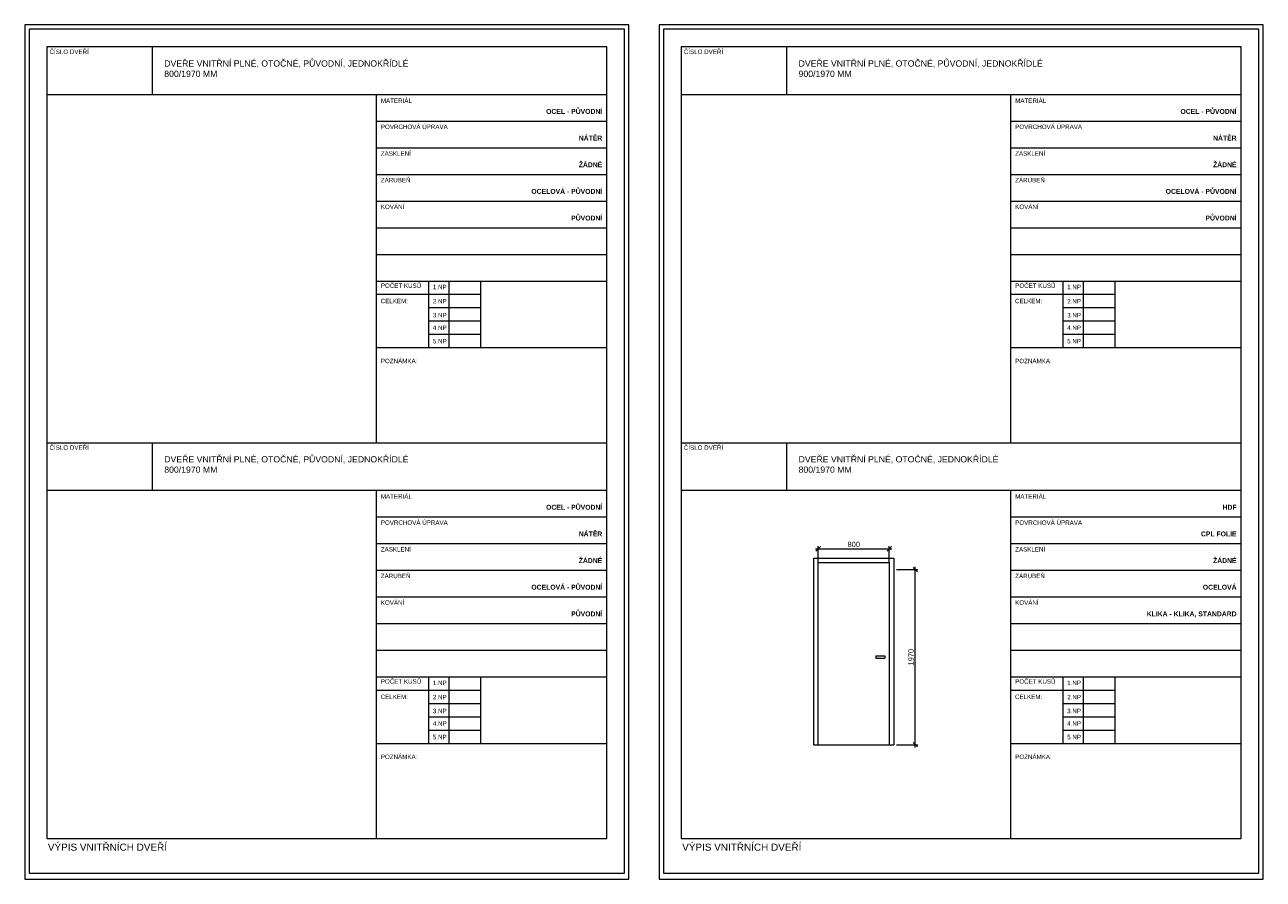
# Model space of a CAD drawing. Header units: millimetres. Extents: x 1370 to 200126, y -9734 to 86273.
# Tile 7 of 23: x 28673 to 42613, y 35476 to 45093. Entities that reach past the tile are written whole.
import ezdxf

# ---------------------------------------------------------------- set-up
doc = ezdxf.new("R2010")
doc.units = ezdxf.units.MM
doc.layers.get('0').update_dxf_attribs({"plot": 0})
doc.layers.add('000_NETISK', color=32, linetype='Continuous', lineweight=9, plot=False)
for name, color, linetype, lineweight in [('01_STAV_DVERE', 21, 'Continuous', 9), ('01_STAV_popis100', 4, 'Continuous', 13), ('AA_DVEŘE VNITŘNÍ', 21, 'Continuous', 15), ('AA_KOTY', 4, 'Continuous', 13), ('AA_POPIS', 7, 'Continuous', 13)]:
    doc.layers.add(name, color=color, linetype=linetype, lineweight=lineweight)
doc.styles.add('5.0 M50', font='arial.ttf', dxfattribs={"height": 250})
doc.styles.add('KCA', font='arial.ttf')
doc.styles.get("Standard").update_dxf_attribs({"font": 'arial.ttf'})
doc.dimstyles.new('AS20', dxfattribs={"dimtxt": 60, "dimasz": 50, "dimexe": 30, "dimexo": 30, "dimgap": 20, "dimtad": 0, "dimdec": 0, "dimrnd": 5, "dimdsep": 46, "dimtxsty": 'KCA', "dimblk1": 'OBLIQUE', "dimblk2": 'OBLIQUE', "dimsah": 1, "dimcen": 100, "dimdle": 30, "dimclrd": 256, "dimclre": 256, "dimclrt": 256, "dimadec": 0, "dimazin": 0, "dimtfac": 0.8, "dimtdec": 0, "dimtix": 1, "dimtmove": 1, "dimatfit": 0, "dimldrblk": 'OPEN', "dimfxl": 1, "dimtvp": 0.8, "dimtolj": 1, "dimlwd": -1, "dimlwe": -1, "dimarcsym": 0})

# ---------------------------------------------------------------- blocks, each defined once
blk = doc.blocks.new('_OBLIQUE')
at = {"color": 0, "linetype": 'ByBlock'}
blk.add_line((-0.5, -0.5), (0.5, 0.5), dxfattribs=at)
blk = doc.blocks.new('*D72')
at = {"layer": 'AA_KOTY', "transparency": 16777216}
for p, q in [((38484, 38960), (38727, 38960)), ((38697, 36960), (38697, 38990)), ((38484, 36990), (38727, 36990))]:
    blk.add_line(p, q, dxfattribs=at)
at = {"layer": 'Defpoints', "color": 0, "transparency": 16777216}
for p in [(38454, 38960), (38697, 38960), (38454, 36990)]:
    blk.add_point(p, dxfattribs=at)
at = {"layer": 'AA_KOTY', "transparency": 16777216, "xscale": 50, "yscale": 50, "zscale": 50}
for p, rotation in [((38697, 38960), 90), ((38697, 36990), 270)]:
    blk.add_blockref('_OBLIQUE', p, dxfattribs=dict(at, rotation=rotation))
at = {"layer": 'AA_KOTY', "transparency": 16777216, "insert": (38648, 37975), "char_height": 60, "attachment_point": 5, "rotation": 90, "style": 'KCA'}
blk.add_mtext('\\A1;1970', dxfattribs=at)
blk = doc.blocks.new('_OPEN')
at = {"color": 0, "linetype": 'ByBlock'}
for p, q in [((-1, 0.17), (0, 0)), ((0, 0), (-1, -0.17)), ((0, 0), (-1, 0))]:
    blk.add_line(p, q, dxfattribs=at)
blk = doc.blocks.new('*U46')
at = {"layer": '01_STAV_DVERE', "color": 0, "linetype": 'ByBlock', "lineweight": -2}
for p, q in [((0, 0), (0, 2100)), ((0, 2100), (900, 2100)), ((900, 2100), (900, 0)), ((50, 0), (50, 2050)), ((50, 2050), (850, 2050)), ((850, 2050), (850, 0)), ((700, 1000), (700, 975)), ((700, 1000), (800, 1000)), ((800, 1000), (800, 975)), ((700, 975), (800, 975)), ((0, 0), (900, 0))]:
    blk.add_line(p, q, dxfattribs=at)
blk = doc.blocks.new('*D73')
at = {"layer": 'AA_KOTY', "transparency": 16777216}
for p, q in [((37574, 39194), (38434, 39194)), ((37604, 39040), (37604, 39224)), ((38404, 39040), (38404, 39224))]:
    blk.add_line(p, q, dxfattribs=at)
at = {"layer": 'Defpoints', "color": 0, "transparency": 16777216}
for p in [(38404, 39194), (37604, 39010), (38404, 39010)]:
    blk.add_point(p, dxfattribs=at)
at = {"layer": 'AA_KOTY', "transparency": 16777216, "xscale": 50, "yscale": 50, "zscale": 50, "rotation": 180}
blk.add_blockref('_OBLIQUE', (37604, 39194), dxfattribs=at)
at = {"layer": 'AA_KOTY', "transparency": 16777216, "xscale": 50, "yscale": 50, "zscale": 50}
blk.add_blockref('_OBLIQUE', (38404, 39194), dxfattribs=at)
at = {"layer": 'AA_KOTY', "transparency": 16777216, "insert": (38004, 39244), "char_height": 60, "attachment_point": 5, "style": 'KCA'}
blk.add_mtext('\\A1;800', dxfattribs=at)

msp = doc.modelspace()

# ---------------------------------------------------------------- linework, layer by layer
at = {"layer": '000_NETISK', "color": 7, "ltscale": 1000}
for points in [[(28673, 45092.9), (28673, 35475.7), (35473, 35475.7), (35473, 45092.9)], [(28673, 35475.7), (35473, 35475.7), (35473, 45092.9), (28673, 45092.9)], [(28723, 45042.9), (28723, 35543.3), (35423, 35543.3), (35423, 45042.9)], [(35813, 45092.9), (35813, 35475.7), (42613, 35475.7), (42613, 45092.9)], [(35813, 35475.7), (42613, 35475.7), (42613, 45092.9), (35813, 45092.9)], [(35863, 45042.9), (35863, 35543.3), (42563, 35543.3), (42563, 45042.9)]]:
    msp.add_lwpolyline(points, close=True, dxfattribs=at)
at = {"layer": '01_STAV_popis100', "color": 7, "ltscale": 1000}
for p, q in [((30108, 44842.9), (30108, 44308.9)), ((37248, 44842.9), (37248, 44308.9)), ((28923, 44308.9), (35223, 44308.9)), ((32630, 44308.9), (32630, 40385.4)), ((36063, 44308.9), (42363, 44308.9)), ((39770, 44308.9), (39770, 40385.4)), ((32630, 44008.9), (35223, 44008.9)), ((39770, 44008.9), (42363, 44008.9)), ((32630, 43708.9), (35223, 43708.9)), ((39770, 43708.9), (42363, 43708.9)), ((32630, 43408.9), (35223, 43408.9)), ((39770, 43408.9), (42363, 43408.9)), ((32630, 43108.9), (35223, 43108.9)), ((39770, 43108.9), (42363, 43108.9)), ((32630, 42808.9), (35223, 42808.9)), ((39770, 42808.9), (42363, 42808.9)), ((32630, 42508.9), (35223, 42508.9)), ((39770, 42508.9), (42363, 42508.9)), ((32630, 42208.9), (35223, 42208.9)), ((33215.5, 42208.9), (33215.5, 41458.9)), ((33445, 42208.9), (33445, 41458.9)), ((33801, 42208.9), (33801, 41458.9)), ((39770, 42208.9), (42363, 42208.9)), ((40355.5, 42208.9), (40355.5, 41458.9)), ((40585, 42208.9), (40585, 41458.9)), ((40941, 42208.9), (40941, 41458.9)), ((32630, 42058.9), (33801, 42058.9)), ((39770, 42058.9), (40941, 42058.9)), ((33215.5, 41908.9), (33801, 41908.9)), ((40355.5, 41908.9), (40941, 41908.9)), ((33215.5, 41758.9), (33801, 41758.9)), ((40355.5, 41758.9), (40941, 41758.9)), ((33215.5, 41608.9), (33801, 41608.9)), ((40355.5, 41608.9), (40941, 41608.9)), ((32630, 41458.9), (35223, 41458.9)), ((39770, 41458.9), (42363, 41458.9)), ((28923, 40387.9), (35223, 40387.9)), ((30108, 40387.9), (30108, 39853.9)), ((36063, 40387.9), (42363, 40387.9)), ((37248, 40387.9), (37248, 39853.9)), ((28923, 39853.9), (35223, 39853.9)), ((32630, 39853.9), (32630, 35930.4)), ((36063, 39853.9), (42363, 39853.9)), ((39770, 39853.9), (39770, 35930.4)), ((32630, 39553.9), (35223, 39553.9)), ((32630, 39553.9), (35223, 39553.9)), ((39770, 39553.9), (42363, 39553.9)), ((39770, 39553.9), (42363, 39553.9)), ((32630, 39253.9), (35223, 39253.9)), ((32630, 39253.9), (35223, 39253.9)), ((39770, 39253.9), (42363, 39253.9)), ((39770, 39253.9), (42363, 39253.9)), ((32630, 38953.9), (35223, 38953.9)), ((32630, 38953.9), (35223, 38953.9)), ((39770, 38953.9), (42363, 38953.9)), ((39770, 38953.9), (42363, 38953.9)), ((32630, 38653.9), (35223, 38653.9)), ((32630, 38653.9), (35223, 38653.9)), ((39770, 38653.9), (42363, 38653.9)), ((39770, 38653.9), (42363, 38653.9)), ((32630, 38353.9), (35223, 38353.9)), ((32630, 38353.9), (35223, 38353.9)), ((39770, 38353.9), (42363, 38353.9)), ((39770, 38353.9), (42363, 38353.9)), ((32630, 38053.9), (35223, 38053.9)), ((32630, 38053.9), (35223, 38053.9)), ((39770, 38053.9), (42363, 38053.9)), ((39770, 38053.9), (42363, 38053.9)), ((32630, 37753.9), (35223, 37753.9)), ((32630, 37753.9), (35223, 37753.9)), ((33215.5, 37753.9), (33215.5, 37003.9)), ((33215.5, 37753.9), (33215.5, 37003.9)), ((33445, 37753.9), (33445, 37003.9)), ((33445, 37753.9), (33445, 37003.9)), ((33801, 37753.9), (33801, 37003.9)), ((33801, 37753.9), (33801, 37003.9)), ((39770, 37753.9), (42363, 37753.9)), ((39770, 37753.9), (42363, 37753.9)), ((40355.5, 37753.9), (40355.5, 37003.9)), ((40355.5, 37753.9), (40355.5, 37003.9)), ((40585, 37753.9), (40585, 37003.9)), ((40585, 37753.9), (40585, 37003.9)), ((40941, 37753.9), (40941, 37003.9)), ((40941, 37753.9), (40941, 37003.9)), ((32630, 37603.9), (33801, 37603.9)), ((32630, 37603.9), (33801, 37603.9)), ((39770, 37603.9), (40941, 37603.9)), ((39770, 37603.9), (40941, 37603.9)), ((33215.5, 37453.9), (33801, 37453.9)), ((33215.5, 37453.9), (33801, 37453.9)), ((40355.5, 37453.9), (40941, 37453.9)), ((40355.5, 37453.9), (40941, 37453.9)), ((33215.5, 37303.9), (33801, 37303.9)), ((33215.5, 37303.9), (33801, 37303.9)), ((40355.5, 37303.9), (40941, 37303.9)), ((40355.5, 37303.9), (40941, 37303.9)), ((33215.5, 37153.9), (33801, 37153.9)), ((33215.5, 37153.9), (33801, 37153.9)), ((40355.5, 37153.9), (40941, 37153.9)), ((40355.5, 37153.9), (40941, 37153.9)), ((32630, 37003.9), (35223, 37003.9)), ((32630, 37003.9), (35223, 37003.9)), ((39770, 37003.9), (42363, 37003.9)), ((39770, 37003.9), (42363, 37003.9))]:
    msp.add_line(p, q, dxfattribs=at)
for points in [[(28923, 44842.9), (28923, 35932.9), (35223, 35932.9), (35223, 44842.9)], [(36063, 44842.9), (36063, 35932.9), (42363, 35932.9), (42363, 44842.9)]]:
    msp.add_lwpolyline(points, close=True, dxfattribs=at)

# ---------------------------------------------------------------- block references
at = {"layer": 'AA_DVEŘE VNITŘNÍ', "color": 7}
msp.add_blockref('*U46', (37554.1, 36990.1), dxfattribs=at)

# ---------------------------------------------------------------- texts
at = {"layer": 'AA_POPIS', "color": 7, "attachment_point": 1, "rotation": 359.99437, "style": '5.0 M50'}
for s, width, heights, insert, char_height in [('\\A1;ČÍSLO DVEŘÍ', 1156.466, [0], (28951.5, 44813.8), 50), ('\\A1;ČÍSLO DVEŘÍ', 1156.466, [0], (36091.5, 44813.8), 50), ('\\A1;DVEŘE VNITŘNÍ PLNÉ, OTOČNÉ, PŮVODNÍ, JEDNOKŘÍDLÉ\\P800/1970 MM', 3185.769, [0], (30243.2, 44692.3), 70), ('\\A1;DVEŘE VNITŘNÍ PLNÉ, OTOČNÉ, PŮVODNÍ, JEDNOKŘÍDLÉ\\P900/1970 MM', 3185.769, [0], (37383.2, 44692.3), 70), ('MATERIÁL', 672.312, [0], (32681, 44263.9), 50), ('MATERIÁL', 672.312, [0], (39821, 44263.9), 50), ('POVRCHOVÁ ÚPRAVA', 1088.492, [0], (32681, 43969.4), 50), ('POVRCHOVÁ ÚPRAVA', 1088.492, [0], (39821, 43969.4), 50), ('ZASKLENÍ', 672.312, [0], (32681, 43669.4), 50), ('ZASKLENÍ', 672.312, [0], (39821, 43669.4), 50), ('ZÁRUBEŇ', 942.754, [0], (32681, 43369.4), 50), ('ZÁRUBEŇ', 942.754, [0], (39821, 43369.4), 50), ('KOVÁNÍ', 942.754, [0], (32681, 43069.4), 50), ('KOVÁNÍ', 942.754, [0], (39821, 43069.4), 50), ('POČET KUSŮ', 942.754, [0], (32681, 42181.4), 50), ('1.NP', 942.754, [0], (33266.5, 42165.9), 50), ('\\pi166.95;1', 356, [60.2], (26305, 42170.8), 60), ('POČET KUSŮ', 942.754, [0], (39821, 42181.4), 50), ('1.NP', 942.754, [0], (40406.5, 42165.9), 50), ('CELKEM:', 942.754, [0], (32679, 42009), 50), ('2.NP', 942.754, [0], (33266.5, 42005.8), 50), ('CELKEM:', 942.754, [0], (39819, 42009), 50), ('2.NP', 942.754, [0], (40406.5, 42005.8), 50), ('3.NP', 942.754, [0], (33266.5, 41849.4), 50), ('3.NP', 942.754, [0], (40406.5, 41849.4), 50), ('4.NP', 942.754, [0], (33266.5, 41707.8), 50), ('4.NP', 942.754, [0], (40406.5, 41707.8), 50), ('\\pi281.7;1', 585.5, [0], (25490, 41706.4), 60), ('5.NP', 942.754, [0], (33266.5, 41556.1), 50), ('5.NP', 942.754, [0], (40406.5, 41556.1), 50), ('POZNÁMKA:', 942.754, [0], (32681, 41333.6), 50), ('POZNÁMKA:', 942.754, [0], (39821, 41333.6), 50), ('\\A1;ČÍSLO DVEŘÍ', 1156.466, [0], (28951.5, 40358.8), 50), ('\\A1;ČÍSLO DVEŘÍ', 1156.466, [0], (36091.5, 40358.8), 50), ('\\A1;DVEŘE VNITŘNÍ PLNÉ, OTOČNÉ, PŮVODNÍ, JEDNOKŘÍDLÉ\\P800/1970 MM', 3185.769, [0], (30243.2, 40237.3), 70), ('\\A1;DVEŘE VNITŘNÍ PLNÉ, OTOČNÉ, JEDNOKŘÍDLÉ\\P800/1970 MM', 3185.769, [0], (37383.2, 40237.3), 70), ('MATERIÁL', 672.312, [0], (32681, 39808.9), 50), ('MATERIÁL', 672.312, [0], (39821, 39808.9), 50), ('POVRCHOVÁ ÚPRAVA', 1088.492, [0], (32681, 39514.4), 50), ('POVRCHOVÁ ÚPRAVA', 1088.492, [0], (39821, 39514.4), 50), ('ZASKLENÍ', 672.312, [0], (32681, 39214.4), 50), ('ZASKLENÍ', 672.312, [0], (39821, 39214.4), 50), ('ZÁRUBEŇ', 942.754, [0], (32681, 38914.4), 50), ('ZÁRUBEŇ', 942.754, [0], (39821, 38914.4), 50), ('KOVÁNÍ', 942.754, [0], (32681, 38614.4), 50), ('KOVÁNÍ', 942.754, [0], (39821, 38614.4), 50), ('POČET KUSŮ', 942.754, [0], (32681, 37726.4), 50), ('1.NP', 942.754, [0], (33266.5, 37710.9), 50), ('\\pi166.95;1', 356, [60.2], (26305, 37715.8), 60), ('POČET KUSŮ', 942.754, [0], (39821, 37726.4), 50), ('1.NP', 942.754, [0], (40406.5, 37710.9), 50), ('CELKEM:', 942.754, [0], (32679, 37554), 50), ('2.NP', 942.754, [0], (33266.5, 37550.8), 50), ('CELKEM:', 942.754, [0], (39819, 37554), 50), ('2.NP', 942.754, [0], (40406.5, 37550.8), 50), ('3.NP', 942.754, [0], (33266.5, 37394.4), 50), ('3.NP', 942.754, [0], (40406.5, 37394.4), 50), ('4.NP', 942.754, [0], (33266.5, 37252.8), 50), ('4.NP', 942.754, [0], (40406.5, 37252.8), 50), ('\\pi281.7;1', 585.5, [0], (25490, 37251.4), 60), ('5.NP', 942.754, [0], (33266.5, 37101.1), 50), ('5.NP', 942.754, [0], (40406.5, 37101.1), 50), ('POZNÁMKA:', 942.754, [0], (32681, 36878.6), 50), ('POZNÁMKA:', 942.754, [0], (39821, 36878.6), 50), ('VÝPIS VNITŘNÍCH DVEŘÍ', 1635, [0], (28933, 35876.5), 80), ('VÝPIS VNITŘNÍCH DVEŘÍ', 1635, [0], (36073, 35876.5), 80)]:
    msp.add_mtext_dynamic_manual_height_columns(s, width=width, gutter_width=1250, heights=heights, dxfattribs=dict(at, insert=insert, char_height=char_height))
at = {"layer": 'AA_POPIS', "color": 7, "char_height": 55, "attachment_point": 3, "rotation": 359.99437}
for s, insert in [('\\pt1155;{\\fArial|b1|i0|c238|p34;OCEL - PŮVODNÍ}', (35173, 44144.9)), ('\\pt1155;{\\fArial|b1|i0|c238|p34;OCEL - PŮVODNÍ}', (42313, 44144.9)), ('\\pt1155;{\\fArial|b1|i0|c238|p34;NÁTĚR}', (35173, 43844.9)), ('\\pt1155;{\\fArial|b1|i0|c238|p34;NÁTĚR}', (42313, 43844.9)), ('\\pt1155;{\\fArial|b1|i0|c238|p34;ŽÁDNÉ}', (35173, 43544.9)), ('\\pt1155;{\\fArial|b1|i0|c238|p34;ŽÁDNÉ}', (42313, 43544.9)), ('\\pt1155;{\\fArial|b1|i0|c238|p34;OCELOVÁ - PŮVODNÍ}', (35173, 43244.9)), ('\\pt1155;{\\fArial|b1|i0|c238|p34;OCELOVÁ - PŮVODNÍ}', (42313, 43244.9)), ('\\pt1155;{\\fArial|b1|i0|c238|p34;PŮVODNÍ}', (35173, 42944.9)), ('\\pt1155;{\\fArial|b1|i0|c238|p34;PŮVODNÍ}', (42313, 42944.9)), ('\\pt1155;{\\fArial|b1|i0|c238|p34;OCEL - PŮVODNÍ}', (35173, 39689.9)), ('\\pt1155;{\\fArial|b1|i0|c238|p34;HDF}', (42313, 39689.9)), ('\\pt1155;{\\fArial|b1|i0|c238|p34;NÁTĚR}', (35173, 39389.9)), ('\\pt1155;{\\fArial|b1|i0|c238|p34;CPL FOLIE}', (42313, 39389.9)), ('\\pt1155;{\\fArial|b1|i0|c238|p34;ŽÁDNÉ}', (35173, 39089.9)), ('\\pt1155;{\\fArial|b1|i0|c238|p34;ŽÁDNÉ}', (42313, 39089.9)), ('\\pt1155;{\\fArial|b1|i0|c238|p34;OCELOVÁ - PŮVODNÍ}', (35173, 38789.9)), ('\\pt1155;{\\fArial|b1|i0|c238|p34;OCELOVÁ }', (42313, 38789.9)), ('\\pt1155;{\\fArial|b1|i0|c238|p34;PŮVODNÍ}', (35173, 38489.9)), ('\\pt1155;{\\fArial|b1|i0|c238|p34;KLIKA - KLIKA, STANDARD}', (42313, 38489.9))]:
    msp.add_mtext_dynamic_manual_height_columns(s, width=2130.527, gutter_width=150, heights=[0], dxfattribs=dict(at, insert=insert))

# ---------------------------------------------------------------- dimensions: what is measured, and where the dimension line sits
at = {"layer": 'AA_KOTY', "color": 7}
dim = msp.add_linear_dim(base=(38404.1, 39194.5), p1=(37604.1, 39010.1), p2=(38404.1, 39010.1), dimstyle='AS20', dxfattribs=at)
dim.commit()
dim.dimension.update_dxf_attribs({"geometry": '*D73', "text_midpoint": (38004.1, 39243.5)})
dim = msp.add_linear_dim(base=(38697.1, 38960.1), p1=(38454.1, 36990.1), p2=(38454.1, 38960.1), angle=90, dimstyle='AS20', dxfattribs=at)
dim.commit()
dim.dimension.update_dxf_attribs({"geometry": '*D72', "text_midpoint": (38648.1, 37975.1)})

doc.saveas('drawing.dxf')
